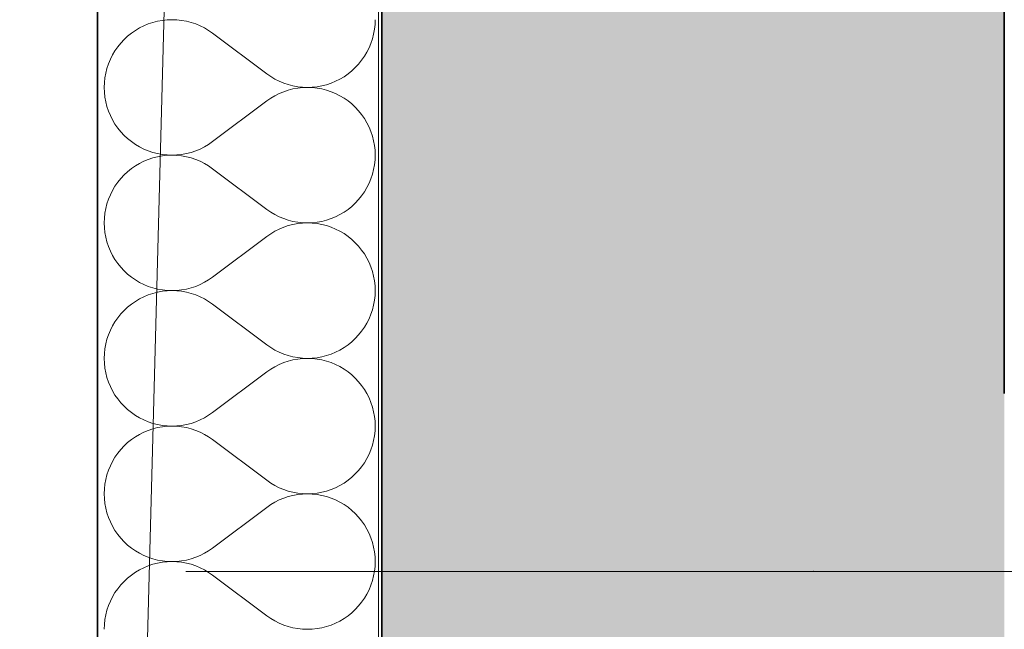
# Model space of a CAD drawing. Header units: millimetres. Extents: x 82175 to 237000, y 24756 to 471700.
# Tile 141 of 256: x 92576 to 93130, y 373569 to 373911. Entities that reach past the tile are written whole.
import ezdxf

# ---------------------------------------------------------------- set-up
doc = ezdxf.new("R2010")
doc.units = ezdxf.units.MM
doc.linetypes.add('Kropki i Kreski', pattern=[6.702778, 3.527778, -1.763889, 0, -1.411111])
for name, color, linetype in [('- A - ocieplenie', 8, 'Continuous'), ('Konstrukcja - Siatka mod', 8, 'Continuous'), ('Konstrukcja - Stropy', 8, 'Continuous'), ('Konstrukcja - Ściany zewnętrzne', 8, 'Continuous')]:
    doc.layers.add(name, color=color, linetype=linetype)

# ---------------------------------------------------------------- blocks, each defined once
blk = doc.blocks.new('*X28')
at = {"layer": '- A - ocieplenie', "linetype": 'Continuous', "lineweight": 13, "ltscale": 100}
for p, q in [((19811.31, 383442.09), (19808.67, 383441.42)), ((19813.99, 383442.57), (19811.31, 383442.09)), ((19816.69, 383442.86), (19813.99, 383442.57)), ((19819.41, 383442.95), (19816.69, 383442.86)), ((19822.13, 383442.85), (19819.41, 383442.95)), ((19824.83, 383442.56), (19822.13, 383442.85)), ((19827.51, 383442.08), (19824.83, 383442.56)), ((19830.15, 383441.4), (19827.51, 383442.08)), ((19933.57, 383440.23), (19933.67, 383442.95)), ((19798.8, 383436.91), (19796.57, 383435.36)), ((19801.14, 383438.3), (19798.8, 383436.91)), ((19803.58, 383439.52), (19801.14, 383438.3)), ((19806.09, 383440.56), (19803.58, 383439.52)), ((19808.67, 383441.42), (19806.09, 383440.56)), ((19832.73, 383440.54), (19830.15, 383441.4)), ((19835.24, 383439.5), (19832.73, 383440.54)), ((19837.67, 383438.28), (19835.24, 383439.5)), ((19840.01, 383436.89), (19837.67, 383438.28)), ((19842.24, 383435.33), (19840.01, 383436.89)), ((19932.8, 383434.85), (19933.28, 383437.53)), ((19933.28, 383437.53), (19933.57, 383440.23)), ((19792.46, 383431.8), (19790.6, 383429.81)), ((19794.45, 383433.66), (19792.46, 383431.8)), ((19796.57, 383435.36), (19794.45, 383433.66)), ((19872.72, 383412.48), (19842.24, 383435.33)), ((19931.27, 383429.64), (19932.13, 383432.22)), ((19932.13, 383432.22), (19932.8, 383434.85)), ((19787.34, 383425.46), (19785.95, 383423.12)), ((19788.89, 383427.7), (19787.34, 383425.46)), ((19790.6, 383429.81), (19788.89, 383427.7)), ((19929.01, 383424.69), (19930.23, 383427.12)), ((19930.23, 383427.12), (19931.27, 383429.64)), ((19784.73, 383420.69), (19783.69, 383418.18)), ((19785.95, 383423.12), (19784.73, 383420.69)), ((19924.36, 383418), (19926.07, 383420.12)), ((19926.07, 383420.12), (19927.62, 383422.35)), ((19927.62, 383422.35), (19929.01, 383424.69)), ((19782.83, 383415.59), (19782.16, 383412.96)), ((19783.69, 383418.18), (19782.83, 383415.59)), ((19918.39, 383412.45), (19920.51, 383414.15)), ((19920.51, 383414.15), (19922.5, 383416.01)), ((19922.5, 383416.01), (19924.36, 383418)), ((19781.68, 383410.28), (19781.39, 383407.58)), ((19782.16, 383412.96), (19781.68, 383410.28)), ((19872.72, 383412.48), (19874.95, 383410.92)), ((19874.95, 383410.92), (19877.29, 383409.53)), ((19877.29, 383409.53), (19879.72, 383408.31)), ((19911.38, 383408.29), (19913.82, 383409.51)), ((19913.82, 383409.51), (19916.16, 383410.9)), ((19916.16, 383410.9), (19918.39, 383412.45)), ((19781.39, 383407.58), (19781.29, 383404.86)), ((19781.29, 383404.86), (19781.39, 383402.14)), ((19879.72, 383408.31), (19882.23, 383407.27)), ((19882.23, 383407.27), (19884.81, 383406.41)), ((19884.81, 383403.31), (19882.23, 383402.45)), ((19884.81, 383406.41), (19887.45, 383405.73)), ((19887.45, 383403.98), (19884.81, 383403.31)), ((19887.45, 383405.73), (19890.13, 383405.25)), ((19890.13, 383404.47), (19887.45, 383403.98)), ((19890.13, 383405.25), (19892.83, 383404.96)), ((19892.83, 383404.76), (19890.13, 383404.47)), ((19892.83, 383404.96), (19895.55, 383404.86)), ((19895.55, 383404.86), (19892.83, 383404.76)), ((19895.55, 383404.86), (19898.27, 383404.95)), ((19898.27, 383404.76), (19895.55, 383404.86)), ((19898.27, 383404.95), (19900.97, 383405.24)), ((19900.97, 383404.47), (19898.27, 383404.76)), ((19900.97, 383405.24), (19903.65, 383405.72)), ((19903.65, 383403.99), (19900.97, 383404.47)), ((19903.65, 383405.72), (19906.29, 383406.4)), ((19906.29, 383403.32), (19903.65, 383403.99)), ((19906.29, 383406.4), (19908.87, 383407.25)), ((19908.87, 383402.46), (19906.29, 383403.32)), ((19908.87, 383407.25), (19911.38, 383408.29)), ((19781.39, 383402.14), (19781.68, 383399.43)), ((19781.68, 383399.43), (19782.16, 383396.76)), ((19874.95, 383398.79), (19872.72, 383397.24)), ((19877.29, 383400.18), (19874.95, 383398.79)), ((19879.72, 383401.4), (19877.29, 383400.18)), ((19882.23, 383402.45), (19879.72, 383401.4)), ((19911.38, 383401.42), (19908.87, 383402.46)), ((19913.82, 383400.21), (19911.38, 383401.42)), ((19916.16, 383398.82), (19913.82, 383400.21)), ((19918.39, 383397.27), (19916.16, 383398.82)), ((19782.16, 383396.76), (19782.83, 383394.12)), ((19782.83, 383394.12), (19783.69, 383391.54)), ((19872.72, 383397.24), (19842.24, 383374.38)), ((19920.51, 383395.56), (19918.39, 383397.27)), ((19922.5, 383393.71), (19920.51, 383395.56)), ((19924.36, 383391.72), (19922.5, 383393.71)), ((19783.69, 383391.54), (19784.73, 383389.03)), ((19784.73, 383389.03), (19785.95, 383386.59)), ((19785.95, 383386.59), (19787.34, 383384.25)), ((19926.07, 383389.6), (19924.36, 383391.72)), ((19927.62, 383387.37), (19926.07, 383389.6)), ((19929.01, 383385.03), (19927.62, 383387.37)), ((19787.34, 383384.25), (19788.89, 383382.02)), ((19788.89, 383382.02), (19790.6, 383379.9)), ((19930.23, 383382.59), (19929.01, 383385.03)), ((19931.27, 383380.08), (19930.23, 383382.59)), ((19790.6, 383379.9), (19792.46, 383377.91)), ((19792.46, 383377.91), (19794.45, 383376.06)), ((19794.45, 383376.06), (19796.57, 383374.35)), ((19932.13, 383377.5), (19931.27, 383380.08)), ((19932.8, 383374.86), (19932.13, 383377.5)), ((19796.57, 383374.35), (19798.8, 383372.8)), ((19798.8, 383372.8), (19801.14, 383371.41)), ((19801.14, 383371.41), (19803.58, 383370.2)), ((19803.58, 383370.2), (19806.09, 383369.16)), ((19832.73, 383369.18), (19835.24, 383370.22)), ((19835.24, 383370.22), (19837.67, 383371.44)), ((19837.67, 383371.44), (19840.01, 383372.83)), ((19840.01, 383372.83), (19842.24, 383374.38)), ((19933.28, 383372.19), (19932.8, 383374.86)), ((19933.57, 383369.48), (19933.28, 383372.19)), ((19806.09, 383364.37), (19803.58, 383363.33)), ((19806.09, 383369.16), (19808.67, 383368.3)), ((19808.67, 383365.23), (19806.09, 383364.37)), ((19808.67, 383368.3), (19811.31, 383367.63)), ((19811.31, 383365.9), (19808.67, 383365.23)), ((19811.31, 383367.63), (19813.99, 383367.15)), ((19813.99, 383366.38), (19811.31, 383365.9)), ((19813.99, 383367.15), (19816.69, 383366.86)), ((19816.69, 383366.67), (19813.99, 383366.38)), ((19816.69, 383366.86), (19819.41, 383366.76)), ((19819.41, 383366.76), (19816.69, 383366.67)), ((19819.41, 383366.76), (19822.13, 383366.86)), ((19822.13, 383366.66), (19819.41, 383366.76)), ((19822.13, 383366.86), (19824.83, 383367.15)), ((19824.83, 383366.37), (19822.13, 383366.66)), ((19824.83, 383367.15), (19827.51, 383367.64)), ((19827.51, 383365.89), (19824.83, 383366.37)), ((19827.51, 383367.64), (19830.15, 383368.31)), ((19830.15, 383365.21), (19827.51, 383365.89)), ((19830.15, 383368.31), (19832.73, 383369.18)), ((19832.73, 383364.35), (19830.15, 383365.21)), ((19835.24, 383363.31), (19832.73, 383364.35)), ((19933.67, 383366.76), (19933.57, 383369.48)), ((19933.57, 383364.04), (19933.67, 383366.76)), ((19796.57, 383359.17), (19794.45, 383357.47)), ((19798.8, 383360.72), (19796.57, 383359.17)), ((19801.14, 383362.11), (19798.8, 383360.72)), ((19803.58, 383363.33), (19801.14, 383362.11)), ((19837.67, 383362.09), (19835.24, 383363.31)), ((19840.01, 383360.7), (19837.67, 383362.09)), ((19842.24, 383359.14), (19840.01, 383360.7)), ((19872.72, 383336.29), (19842.24, 383359.14)), ((19932.8, 383358.66), (19933.28, 383361.34)), ((19933.28, 383361.34), (19933.57, 383364.04)), ((19790.6, 383353.62), (19788.89, 383351.51)), ((19792.46, 383355.61), (19790.6, 383353.62)), ((19794.45, 383357.47), (19792.46, 383355.61)), ((19930.23, 383350.93), (19931.27, 383353.44)), ((19931.27, 383353.44), (19932.13, 383356.03)), ((19932.13, 383356.03), (19932.8, 383358.66)), ((19787.34, 383349.27), (19785.95, 383346.93)), ((19788.89, 383351.51), (19787.34, 383349.27)), ((19927.62, 383346.16), (19929.01, 383348.5)), ((19929.01, 383348.5), (19930.23, 383350.93)), ((19784.73, 383344.5), (19783.69, 383341.99)), ((19785.95, 383346.93), (19784.73, 383344.5)), ((19924.36, 383341.81), (19926.07, 383343.93)), ((19926.07, 383343.93), (19927.62, 383346.16)), ((19782.16, 383336.77), (19781.68, 383334.09)), ((19782.83, 383339.4), (19782.16, 383336.77)), ((19783.69, 383341.99), (19782.83, 383339.4)), ((19918.39, 383336.26), (19920.51, 383337.96)), ((19920.51, 383337.96), (19922.5, 383339.82)), ((19922.5, 383339.82), (19924.36, 383341.81)), ((19781.39, 383331.39), (19781.29, 383328.67)), ((19781.68, 383334.09), (19781.39, 383331.39)), ((19872.72, 383336.29), (19874.95, 383334.73)), ((19874.95, 383334.73), (19877.29, 383333.34)), ((19877.29, 383333.34), (19879.72, 383332.12)), ((19879.72, 383332.12), (19882.23, 383331.08)), ((19908.87, 383331.06), (19911.38, 383332.1)), ((19911.38, 383332.1), (19913.82, 383333.32)), ((19913.82, 383333.32), (19916.16, 383334.71)), ((19916.16, 383334.71), (19918.39, 383336.26)), ((19781.29, 383328.67), (19781.39, 383325.95)), ((19781.39, 383325.95), (19781.68, 383323.24)), ((19882.23, 383326.26), (19879.72, 383325.21)), ((19882.23, 383331.08), (19884.81, 383330.22)), ((19884.81, 383327.12), (19882.23, 383326.26)), ((19884.81, 383330.22), (19887.45, 383329.54)), ((19887.45, 383327.79), (19884.81, 383327.12)), ((19887.45, 383329.54), (19890.13, 383329.06)), ((19890.13, 383328.28), (19887.45, 383327.79)), ((19890.13, 383329.06), (19892.83, 383328.77)), ((19892.83, 383328.57), (19890.13, 383328.28)), ((19892.83, 383328.77), (19895.55, 383328.67)), ((19895.55, 383328.67), (19892.83, 383328.57)), ((19895.55, 383328.67), (19898.27, 383328.76)), ((19898.27, 383328.57), (19895.55, 383328.67)), ((19898.27, 383328.76), (19900.97, 383329.05)), ((19900.97, 383328.28), (19898.27, 383328.57)), ((19900.97, 383329.05), (19903.65, 383329.53)), ((19903.65, 383327.8), (19900.97, 383328.28)), ((19903.65, 383329.53), (19906.29, 383330.21)), ((19906.29, 383327.13), (19903.65, 383327.8)), ((19906.29, 383330.21), (19908.87, 383331.06)), ((19908.87, 383326.27), (19906.29, 383327.13)), ((19911.38, 383325.23), (19908.87, 383326.27)), ((19781.68, 383323.24), (19782.16, 383320.57)), ((19782.16, 383320.57), (19782.83, 383317.93)), ((19872.72, 383321.05), (19842.24, 383298.19)), ((19874.95, 383322.6), (19872.72, 383321.05)), ((19877.29, 383323.99), (19874.95, 383322.6)), ((19879.72, 383325.21), (19877.29, 383323.99)), ((19913.82, 383324.02), (19911.38, 383325.23)), ((19916.16, 383322.63), (19913.82, 383324.02)), ((19918.39, 383321.08), (19916.16, 383322.63)), ((19920.51, 383319.37), (19918.39, 383321.08)), ((19782.83, 383317.93), (19783.69, 383315.35)), ((19783.69, 383315.35), (19784.73, 383312.84)), ((19922.5, 383317.52), (19920.51, 383319.37)), ((19924.36, 383315.53), (19922.5, 383317.52)), ((19926.07, 383313.41), (19924.36, 383315.53)), ((19784.73, 383312.84), (19785.95, 383310.4)), ((19785.95, 383310.4), (19787.34, 383308.06)), ((19927.62, 383311.18), (19926.07, 383313.41)), ((19929.01, 383308.84), (19927.62, 383311.18)), ((19787.34, 383308.06), (19788.89, 383305.83)), ((19788.89, 383305.83), (19790.6, 383303.71)), ((19790.6, 383303.71), (19792.46, 383301.72)), ((19930.23, 383306.4), (19929.01, 383308.84)), ((19931.27, 383303.89), (19930.23, 383306.4)), ((19932.13, 383301.31), (19931.27, 383303.89)), ((19792.46, 383301.72), (19794.45, 383299.87)), ((19794.45, 383299.87), (19796.57, 383298.16)), ((19796.57, 383298.16), (19798.8, 383296.61)), ((19840.01, 383296.64), (19842.24, 383298.19)), ((19932.8, 383298.67), (19932.13, 383301.31)), ((19933.28, 383296), (19932.8, 383298.67)), ((19798.8, 383296.61), (19801.14, 383295.22)), ((19801.14, 383295.22), (19803.58, 383294.01)), ((19803.58, 383294.01), (19806.09, 383292.97)), ((19806.09, 383292.97), (19808.67, 383292.11)), ((19830.15, 383292.12), (19832.73, 383292.98)), ((19832.73, 383292.98), (19835.24, 383294.03)), ((19835.24, 383294.03), (19837.67, 383295.25)), ((19837.67, 383295.25), (19840.01, 383296.64)), ((19933.57, 383293.29), (19933.28, 383296)), ((19933.67, 383290.57), (19933.57, 383293.29)), ((19803.58, 383287.14), (19801.14, 383285.92)), ((19806.09, 383288.18), (19803.58, 383287.14)), ((19808.67, 383289.03), (19806.09, 383288.18)), ((19808.67, 383292.11), (19811.31, 383291.44)), ((19811.31, 383289.71), (19808.67, 383289.03)), ((19811.31, 383291.44), (19813.99, 383290.96)), ((19813.99, 383290.19), (19811.31, 383289.71)), ((19813.99, 383290.96), (19816.69, 383290.67)), ((19816.69, 383290.48), (19813.99, 383290.19)), ((19816.69, 383290.67), (19819.41, 383290.57)), ((19819.41, 383290.57), (19816.69, 383290.48)), ((19819.41, 383290.57), (19822.13, 383290.67)), ((19822.13, 383290.47), (19819.41, 383290.57)), ((19822.13, 383290.67), (19824.83, 383290.96)), ((19824.83, 383290.18), (19822.13, 383290.47)), ((19824.83, 383290.96), (19827.51, 383291.45)), ((19827.51, 383289.7), (19824.83, 383290.18)), ((19827.51, 383291.45), (19830.15, 383292.12)), ((19830.15, 383289.02), (19827.51, 383289.7)), ((19832.73, 383288.16), (19830.15, 383289.02)), ((19835.24, 383287.12), (19832.73, 383288.16)), ((19837.67, 383285.9), (19835.24, 383287.12)), ((19933.28, 383285.15), (19933.57, 383287.85)), ((19933.57, 383287.85), (19933.67, 383290.57)), ((19794.45, 383281.28), (19792.46, 383279.42)), ((19796.57, 383282.98), (19794.45, 383281.28)), ((19798.8, 383284.53), (19796.57, 383282.98)), ((19801.14, 383285.92), (19798.8, 383284.53)), ((19840.01, 383284.51), (19837.67, 383285.9)), ((19842.24, 383282.95), (19840.01, 383284.51)), ((19872.72, 383260.1), (19842.24, 383282.95)), ((19932.13, 383279.84), (19932.8, 383282.47)), ((19932.8, 383282.47), (19933.28, 383285.15)), ((19790.6, 383277.43), (19788.89, 383275.31)), ((19792.46, 383279.42), (19790.6, 383277.43)), ((19930.23, 383274.74), (19931.27, 383277.25)), ((19931.27, 383277.25), (19932.13, 383279.84)), ((19785.95, 383270.74), (19784.73, 383268.31)), ((19787.34, 383273.08), (19785.95, 383270.74)), ((19788.89, 383275.31), (19787.34, 383273.08)), ((19927.62, 383269.97), (19929.01, 383272.31)), ((19929.01, 383272.31), (19930.23, 383274.74)), ((19783.69, 383265.8), (19782.83, 383263.21)), ((19784.73, 383268.31), (19783.69, 383265.8)), ((19922.5, 383263.63), (19924.36, 383265.62)), ((19924.36, 383265.62), (19926.07, 383267.73)), ((19926.07, 383267.73), (19927.62, 383269.97)), ((19782.16, 383260.58), (19781.68, 383257.9)), ((19782.83, 383263.21), (19782.16, 383260.58)), ((19872.72, 383260.1), (19874.95, 383258.54)), ((19916.16, 383258.52), (19918.39, 383260.07)), ((19918.39, 383260.07), (19920.51, 383261.77)), ((19920.51, 383261.77), (19922.5, 383263.63)), ((19781.39, 383255.2), (19781.29, 383252.48)), ((19781.68, 383257.9), (19781.39, 383255.2)), ((19874.95, 383258.54), (19877.29, 383257.15)), ((19877.29, 383257.15), (19879.72, 383255.93)), ((19879.72, 383255.93), (19882.23, 383254.89)), ((19882.23, 383254.89), (19884.81, 383254.03)), ((19884.81, 383254.03), (19887.45, 383253.35)), ((19903.65, 383253.34), (19906.29, 383254.01)), ((19906.29, 383254.01), (19908.87, 383254.87)), ((19908.87, 383254.87), (19911.38, 383255.91)), ((19911.38, 383255.91), (19913.82, 383257.13)), ((19913.82, 383257.13), (19916.16, 383258.52)), ((19781.29, 383252.48), (19781.39, 383249.76)), ((19781.39, 383249.76), (19781.68, 383247.05)), ((19879.72, 383249.02), (19877.29, 383247.8)), ((19882.23, 383250.06), (19879.72, 383249.02)), ((19884.81, 383250.93), (19882.23, 383250.06)), ((19887.45, 383251.6), (19884.81, 383250.93)), ((19887.45, 383253.35), (19890.13, 383252.87)), ((19890.13, 383252.09), (19887.45, 383251.6)), ((19890.13, 383252.87), (19892.83, 383252.58)), ((19892.83, 383252.38), (19890.13, 383252.09)), ((19892.83, 383252.58), (19895.55, 383252.48)), ((19895.55, 383252.48), (19892.83, 383252.38)), ((19895.55, 383252.48), (19898.27, 383252.57)), ((19898.27, 383252.38), (19895.55, 383252.48)), ((19898.27, 383252.57), (19900.97, 383252.86)), ((19900.97, 383252.09), (19898.27, 383252.38)), ((19900.97, 383252.86), (19903.65, 383253.34)), ((19903.65, 383251.61), (19900.97, 383252.09)), ((19906.29, 383250.94), (19903.65, 383251.61)), ((19908.87, 383250.08), (19906.29, 383250.94)), ((19911.38, 383249.04), (19908.87, 383250.08)), ((19913.82, 383247.83), (19911.38, 383249.04)), ((19781.68, 383247.05), (19782.16, 383244.38)), ((19782.16, 383244.38), (19782.83, 383241.74)), ((19872.72, 383244.86), (19842.24, 383222)), ((19874.95, 383246.41), (19872.72, 383244.86)), ((19877.29, 383247.8), (19874.95, 383246.41)), ((19916.16, 383246.44), (19913.82, 383247.83)), ((19918.39, 383244.89), (19916.16, 383246.44)), ((19920.51, 383243.18), (19918.39, 383244.89)), ((19922.5, 383241.33), (19920.51, 383243.18)), ((19782.83, 383241.74), (19783.69, 383239.16)), ((19783.69, 383239.16), (19784.73, 383236.65)), ((19924.36, 383239.34), (19922.5, 383241.33)), ((19926.07, 383237.22), (19924.36, 383239.34)), ((19927.62, 383234.99), (19926.07, 383237.22)), ((19784.73, 383236.65), (19785.95, 383234.21)), ((19785.95, 383234.21), (19787.34, 383231.87)), ((19787.34, 383231.87), (19788.89, 383229.64)), ((19929.01, 383232.65), (19927.62, 383234.99)), ((19930.23, 383230.21), (19929.01, 383232.65)), ((19788.89, 383229.64), (19790.6, 383227.52)), ((19790.6, 383227.52), (19792.46, 383225.53)), ((19931.27, 383227.7), (19930.23, 383230.21)), ((19932.13, 383225.12), (19931.27, 383227.7)), ((19792.46, 383225.53), (19794.45, 383223.68)), ((19794.45, 383223.68), (19796.57, 383221.97)), ((19796.57, 383221.97), (19798.8, 383220.42)), ((19798.8, 383220.42), (19801.14, 383219.03)), ((19837.67, 383219.06), (19840.01, 383220.45)), ((19840.01, 383220.45), (19842.24, 383222)), ((19932.8, 383222.48), (19932.13, 383225.12)), ((19933.28, 383219.81), (19932.8, 383222.48)), ((19801.14, 383219.03), (19803.58, 383217.82)), ((19803.58, 383217.82), (19806.09, 383216.78)), ((19806.09, 383216.78), (19808.67, 383215.92)), ((19808.67, 383215.92), (19811.31, 383215.25)), ((19811.31, 383215.25), (19813.99, 383214.77)), ((19824.83, 383214.77), (19827.51, 383215.26)), ((19827.51, 383215.26), (19830.15, 383215.93)), ((19830.15, 383215.93), (19832.73, 383216.79)), ((19832.73, 383216.79), (19835.24, 383217.84)), ((19835.24, 383217.84), (19837.67, 383219.06)), ((19933.57, 383217.1), (19933.28, 383219.81)), ((19933.67, 383214.38), (19933.57, 383217.1)), ((19801.14, 383209.73), (19798.8, 383208.34)), ((19803.58, 383210.95), (19801.14, 383209.73)), ((19806.09, 383211.99), (19803.58, 383210.95)), ((19808.67, 383212.84), (19806.09, 383211.99)), ((19811.31, 383213.52), (19808.67, 383212.84)), ((19813.99, 383214), (19811.31, 383213.52)), ((19813.99, 383214.77), (19816.69, 383214.48)), ((19816.69, 383214.29), (19813.99, 383214)), ((19816.69, 383214.48), (19819.41, 383214.38)), ((19819.41, 383214.38), (19816.69, 383214.29)), ((19819.41, 383214.38), (19822.13, 383214.48)), ((19822.13, 383214.28), (19819.41, 383214.38)), ((19822.13, 383214.48), (19824.83, 383214.77)), ((19824.83, 383213.99), (19822.13, 383214.28)), ((19827.51, 383213.51), (19824.83, 383213.99)), ((19830.15, 383212.83), (19827.51, 383213.51)), ((19832.73, 383211.97), (19830.15, 383212.83)), ((19835.24, 383210.93), (19832.73, 383211.97)), ((19837.67, 383209.71), (19835.24, 383210.93)), ((19840.01, 383208.32), (19837.67, 383209.71)), ((19933.28, 383208.96), (19933.57, 383211.66)), ((19933.57, 383211.66), (19933.67, 383214.38)), ((19794.45, 383205.09), (19792.46, 383203.23)), ((19796.57, 383206.79), (19794.45, 383205.09)), ((19798.8, 383208.34), (19796.57, 383206.79)), ((19842.24, 383206.76), (19840.01, 383208.32)), ((19872.72, 383183.91), (19842.24, 383206.76)), ((19932.13, 383203.64), (19932.8, 383206.28)), ((19932.8, 383206.28), (19933.28, 383208.96)), ((19788.89, 383199.12), (19787.34, 383196.89)), ((19790.6, 383201.24), (19788.89, 383199.12)), ((19792.46, 383203.23), (19790.6, 383201.24)), ((19929.01, 383196.12), (19930.23, 383198.55)), ((19930.23, 383198.55), (19931.27, 383201.06)), ((19931.27, 383201.06), (19932.13, 383203.64)), ((19785.95, 383194.55), (19784.73, 383192.12)), ((19787.34, 383196.89), (19785.95, 383194.55)), ((19926.07, 383191.54), (19927.62, 383193.78)), ((19927.62, 383193.78), (19929.01, 383196.12)), ((19783.69, 383189.6), (19782.83, 383187.02)), ((19784.73, 383192.12), (19783.69, 383189.6)), ((19920.51, 383185.58), (19922.5, 383187.44)), ((19922.5, 383187.44), (19924.36, 383189.43)), ((19924.36, 383189.43), (19926.07, 383191.54)), ((19781.68, 383181.71), (19781.39, 383179.01)), ((19782.16, 383184.39), (19781.68, 383181.71)), ((19782.83, 383187.02), (19782.16, 383184.39)), ((19872.72, 383183.91), (19874.95, 383182.35)), ((19874.95, 383182.35), (19877.29, 383180.96)), ((19913.82, 383180.94), (19916.16, 383182.33)), ((19916.16, 383182.33), (19918.39, 383183.88)), ((19918.39, 383183.88), (19920.51, 383185.58)), ((19781.39, 383179.01), (19781.29, 383176.29)), ((19781.29, 383176.29), (19781.39, 383173.57)), ((19877.29, 383180.96), (19879.72, 383179.74)), ((19879.72, 383179.74), (19882.23, 383178.7)), ((19882.23, 383178.7), (19884.81, 383177.84)), ((19884.81, 383177.84), (19887.45, 383177.16)), ((19887.45, 383177.16), (19890.13, 383176.68)), ((19890.13, 383176.68), (19892.83, 383176.39)), ((19892.83, 383176.19), (19890.13, 383175.9)), ((19892.83, 383176.39), (19895.55, 383176.29)), ((19895.55, 383176.29), (19892.83, 383176.19)), ((19895.55, 383176.29), (19898.27, 383176.38)), ((19898.27, 383176.19), (19895.55, 383176.29)), ((19898.27, 383176.38), (19900.97, 383176.67)), ((19900.97, 383175.9), (19898.27, 383176.19)), ((19900.97, 383176.67), (19903.65, 383177.15)), ((19903.65, 383177.15), (19906.29, 383177.82)), ((19906.29, 383177.82), (19908.87, 383178.68)), ((19908.87, 383178.68), (19911.38, 383179.72)), ((19911.38, 383179.72), (19913.82, 383180.94)), ((19781.39, 383173.57), (19781.68, 383170.86)), ((19781.68, 383170.86), (19782.16, 383168.19)), ((19877.29, 383171.61), (19874.95, 383170.22)), ((19879.72, 383172.83), (19877.29, 383171.61)), ((19882.23, 383173.87), (19879.72, 383172.83)), ((19884.81, 383174.74), (19882.23, 383173.87)), ((19887.45, 383175.41), (19884.81, 383174.74)), ((19890.13, 383175.9), (19887.45, 383175.41)), ((19903.65, 383175.42), (19900.97, 383175.9)), ((19906.29, 383174.75), (19903.65, 383175.42)), ((19908.87, 383173.89), (19906.29, 383174.75)), ((19911.38, 383172.85), (19908.87, 383173.89)), ((19913.82, 383171.63), (19911.38, 383172.85)), ((19916.16, 383170.25), (19913.82, 383171.63)), ((19782.16, 383168.19), (19782.83, 383165.55)), ((19782.83, 383165.55), (19783.69, 383162.97)), ((19872.72, 383168.67), (19842.24, 383145.81)), ((19874.95, 383170.22), (19872.72, 383168.67)), ((19918.39, 383168.7), (19916.16, 383170.25)), ((19920.51, 383166.99), (19918.39, 383168.7)), ((19922.5, 383165.14), (19920.51, 383166.99)), ((19924.36, 383163.15), (19922.5, 383165.14)), ((19783.69, 383162.97), (19784.73, 383160.46)), ((19784.73, 383160.46), (19785.95, 383158.02)), ((19926.07, 383161.03), (19924.36, 383163.15)), ((19927.62, 383158.79), (19926.07, 383161.03)), ((19785.95, 383158.02), (19787.34, 383155.68)), ((19787.34, 383155.68), (19788.89, 383153.45)), ((19929.01, 383156.46), (19927.62, 383158.79)), ((19930.23, 383154.02), (19929.01, 383156.46)), ((19931.27, 383151.51), (19930.23, 383154.02)), ((19788.89, 383153.45), (19790.6, 383151.33)), ((19790.6, 383151.33), (19792.46, 383149.34)), ((19792.46, 383149.34), (19794.45, 383147.49)), ((19932.13, 383148.93), (19931.27, 383151.51)), ((19932.8, 383146.29), (19932.13, 383148.93)), ((19794.45, 383147.49), (19796.57, 383145.78)), ((19796.57, 383145.78), (19798.8, 383144.23)), ((19798.8, 383144.23), (19801.14, 383142.84)), ((19801.14, 383142.84), (19803.58, 383141.63)), ((19835.24, 383141.65), (19837.67, 383142.87)), ((19837.67, 383142.87), (19840.01, 383144.26)), ((19840.01, 383144.26), (19842.24, 383145.81)), ((19933.28, 383143.62), (19932.8, 383146.29)), ((19933.57, 383140.91), (19933.28, 383143.62)), ((19803.58, 383141.63), (19806.09, 383140.59)), ((19806.09, 383140.59), (19808.67, 383139.73)), ((19808.67, 383139.73), (19811.31, 383139.06)), ((19811.31, 383137.33), (19808.67, 383136.65)), ((19811.31, 383139.06), (19813.99, 383138.58)), ((19813.99, 383137.81), (19811.31, 383137.33)), ((19813.99, 383138.58), (19816.69, 383138.29)), ((19816.69, 383138.1), (19813.99, 383137.81)), ((19816.69, 383138.29), (19819.41, 383138.19)), ((19819.41, 383138.19), (19816.69, 383138.1)), ((19819.41, 383138.19), (19822.13, 383138.29)), ((19822.13, 383138.09), (19819.41, 383138.19)), ((19822.13, 383138.29), (19824.83, 383138.58)), ((19824.83, 383137.8), (19822.13, 383138.09)), ((19824.83, 383138.58), (19827.51, 383139.07)), ((19827.51, 383137.31), (19824.83, 383137.8)), ((19827.51, 383139.07), (19830.15, 383139.74)), ((19830.15, 383136.64), (19827.51, 383137.31)), ((19830.15, 383139.74), (19832.73, 383140.6)), ((19832.73, 383140.6), (19835.24, 383141.65)), ((19933.67, 383138.19), (19933.57, 383140.91)), ((19933.57, 383135.47), (19933.67, 383138.19)), ((19798.8, 383132.15), (19796.57, 383130.6)), ((19801.14, 383133.54), (19798.8, 383132.15)), ((19803.58, 383134.76), (19801.14, 383133.54)), ((19806.09, 383135.8), (19803.58, 383134.76)), ((19808.67, 383136.65), (19806.09, 383135.8)), ((19832.73, 383135.78), (19830.15, 383136.64)), ((19835.24, 383134.74), (19832.73, 383135.78)), ((19837.67, 383133.52), (19835.24, 383134.74)), ((19840.01, 383132.13), (19837.67, 383133.52)), ((19842.24, 383130.57), (19840.01, 383132.13)), ((19932.8, 383130.09), (19933.28, 383132.77)), ((19933.28, 383132.77), (19933.57, 383135.47)), ((19792.46, 383127.04), (19790.6, 383125.05)), ((19794.45, 383128.9), (19792.46, 383127.04)), ((19796.57, 383130.6), (19794.45, 383128.9)), ((19872.72, 383107.72), (19842.24, 383130.57)), ((19931.27, 383124.87), (19932.13, 383127.45)), ((19932.13, 383127.45), (19932.8, 383130.09)), ((19787.34, 383120.7), (19785.95, 383118.36)), ((19788.89, 383122.93), (19787.34, 383120.7)), ((19790.6, 383125.05), (19788.89, 383122.93)), ((19929.01, 383119.93), (19930.23, 383122.36)), ((19930.23, 383122.36), (19931.27, 383124.87)), ((19784.73, 383115.93), (19783.69, 383113.41)), ((19785.95, 383118.36), (19784.73, 383115.93)), ((19924.36, 383113.24), (19926.07, 383115.35)), ((19926.07, 383115.35), (19927.62, 383117.59)), ((19927.62, 383117.59), (19929.01, 383119.93)), ((19782.83, 383110.83), (19782.16, 383108.2)), ((19783.69, 383113.41), (19782.83, 383110.83)), ((19920.51, 383109.39), (19922.5, 383111.25)), ((19922.5, 383111.25), (19924.36, 383113.24)), ((19781.68, 383105.52), (19781.39, 383102.81)), ((19782.16, 383108.2), (19781.68, 383105.52)), ((19872.72, 383107.72), (19874.95, 383106.16)), ((19874.95, 383106.16), (19877.29, 383104.77)), ((19877.29, 383104.77), (19879.72, 383103.55)), ((19911.38, 383103.53), (19913.82, 383104.75)), ((19913.82, 383104.75), (19916.16, 383106.14)), ((19916.16, 383106.14), (19918.39, 383107.69)), ((19918.39, 383107.69), (19920.51, 383109.39)), ((19781.39, 383102.81), (19781.29, 383100.1)), ((19879.72, 383103.55), (19882.23, 383102.51)), ((19882.23, 383102.51), (19884.81, 383101.65)), ((19884.81, 383101.65), (19887.45, 383100.97)), ((19887.45, 383100.97), (19890.13, 383100.49)), ((19890.13, 383100.49), (19892.83, 383100.2)), ((19892.83, 383100.2), (19895.55, 383100.1)), ((19895.55, 383100.1), (19898.27, 383100.19)), ((19898.27, 383100.19), (19900.97, 383100.48)), ((19900.97, 383100.48), (19903.65, 383100.96)), ((19903.65, 383100.96), (19906.29, 383101.63)), ((19906.29, 383101.63), (19908.87, 383102.49)), ((19908.87, 383102.49), (19911.38, 383103.53))]:
    blk.add_line(p, q, dxfattribs=at)

msp = doc.modelspace()

# ---------------------------------------------------------------- hatches: boundary and pattern name
at = {"layer": 'Konstrukcja - Ściany zewnętrzne', "linetype": 'Continuous', "lineweight": 13}
for points in [[(92779.92, 375395.27), (92779.92, 373701.04), (93129.92, 373701.04), (93129.92, 375395.27)], [(92779.92, 373701.04), (92779.92, 373351.04), (93129.92, 373701.04)], [(93129.92, 373701.04), (92779.92, 373351.04), (93129.92, 373351.04)]]:
    msp.add_hatch(color=8, dxfattribs=at).paths.add_polyline_path(points)

# ---------------------------------------------------------------- linework, layer by layer
at = {"layer": '- A - ocieplenie', "color": 8, "linetype": 'Continuous', "lineweight": 35, "ltscale": 100, "flags": 128}
for points in [[(92619.92, 377975.27), (92619.92, 373212.75)], [(92779.92, 373362.06), (92779.92, 377975.27)]]:
    msp.add_lwpolyline(points, dxfattribs=at)
at = {"layer": 'Konstrukcja - Siatka mod', "color": 8, "linetype": 'Kropki i Kreski', "lineweight": 13, "ltscale": 100}
for q in [(92022.46, 373601.04), (122467.02, 373601.04)]:
    msp.add_line((93022.46, 373601.04), q, dxfattribs=at)
msp.add_point((93022.46, 373601.04), dxfattribs=at)
msp.add_point((93022.46, 373601.04), dxfattribs=at)
at = {"layer": 'Konstrukcja - Stropy', "color": 8, "linetype": 'Continuous', "lineweight": 13, "ltscale": 100, "flags": 128}
for points in [[(86119.98, 373370.84), (92642.83, 373370.84), (92779.92, 378499), (92779.92, 386151.07), (86119.98, 386151.07)], [(86119.98, 373370.84), (92779.92, 373362.06), (92779.92, 378499), (92779.92, 386151.07), (86119.98, 386151.07)], [(92778.07, 381281.04), (92778.07, 373312.87), (95320, 373312.87), (95320, 381281.04)]]:
    msp.add_lwpolyline(points, close=True, dxfattribs=at)
at = {"layer": 'Konstrukcja - Ściany zewnętrzne', "color": 8, "linetype": 'Continuous', "lineweight": 35, "ltscale": 100, "flags": 128}
for points in [[(92779.92, 375395.27), (92779.92, 373701.04)], [(93129.92, 373701.04), (93129.92, 375395.27)], [(92779.92, 373351.04), (92779.92, 373701.04)]]:
    msp.add_lwpolyline(points, dxfattribs=at)

# ---------------------------------------------------------------- block references
at = {"color": 8, "linetype": 'Continuous', "lineweight": 20, "ltscale": 100}
msp.add_blockref('*X28', (72842.44, -9531.59), dxfattribs=at)

doc.saveas('drawing.dxf')
